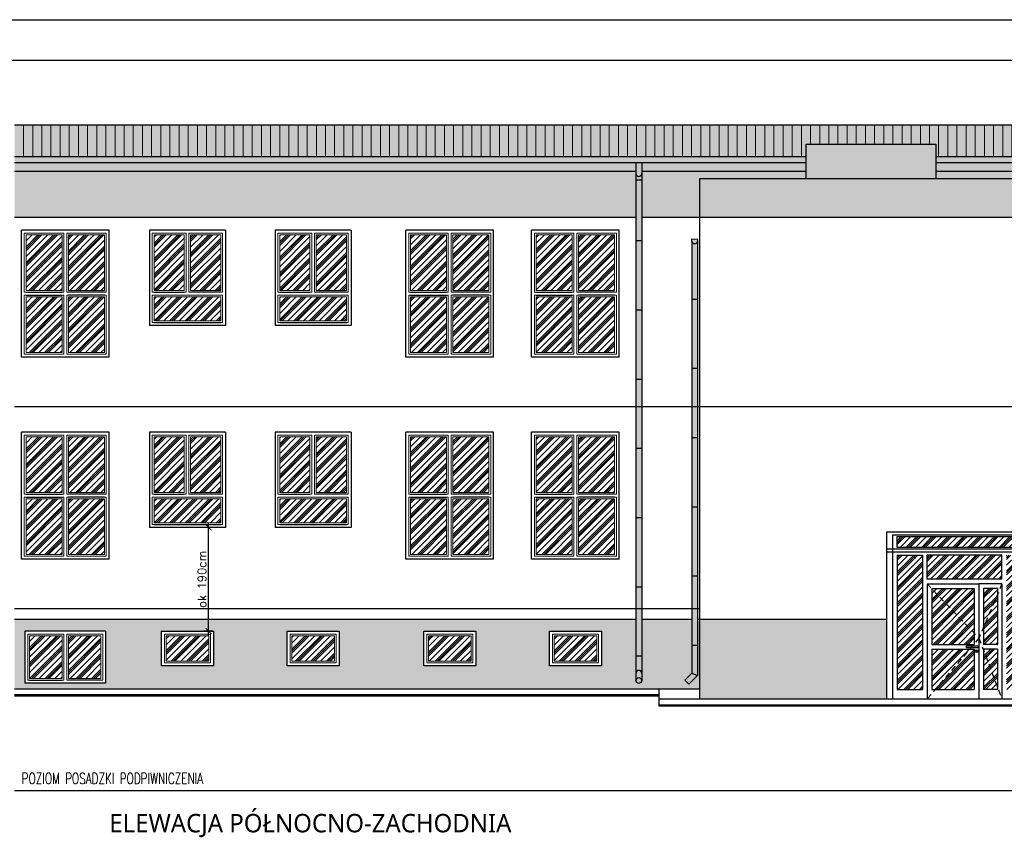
# Model space of a CAD drawing. Header units: millimetres. Extents: x 31969 to 285678, y -69766 to -1123.
# Tile 116 of 161: x 148820 to 150528, y -12523 to -11099. Entities that reach past the tile are written whole.
import ezdxf
from ezdxf.lldxf.tags import DXFTag

# ---------------------------------------------------------------- set-up
doc = ezdxf.new("R2010")
doc.units = ezdxf.units.MM
doc.linetypes.add('KRESKOWA-SREDNIA', pattern=[0.2, 0.12, -0.08])
for name, color, linetype in [('a-elewacja', 1, 'Continuous'), ('a-elewacja 1', 1, 'Continuous'), ('a-elewacje', 1, 'Continuous'), ('a-izolacja 1', 3, 'Continuous'), ('a-opis 1', 3, 'Continuous'), ('a-przerywana 2', 3, 'Continuous'), ('a-ramka', 7, 'Continuous'), ('a-stolarka', 3, 'Continuous'), ('a-stolarka drzwiowa', 3, 'Continuous'), ('a-szraf', 252, 'Continuous'), ('a-szraf 1', 250, 'Continuous'), ('a-wymiary', 11, 'Continuous')]:
    doc.layers.add(name, color=color, linetype=linetype)
doc.layers.add('a-elewacja 3', color=3, linetype='Continuous', lineweight=20)
doc.styles.add('MAREK', font='simplex.shx')
doc.styles.add('PRZEKRÓJ2', font='l_10646.ttf')
doc.styles.add('RS01507', font='romans.shx', dxfattribs={"width": 0.7, "height": 0.15})
tags = doc.linetypes.add('DASHED', pattern=[0.75, 0.5, -0.25]).pattern_tags.tags
tags[6:7] = [DXFTag(74, 4), DXFTag(75, 0), DXFTag(340, '0'), DXFTag(46, 1.0), DXFTag(50, 0.0), DXFTag(44, 0.0), DXFTag(45, 0.0)]
tags[4:5] = [DXFTag(74, 4), DXFTag(75, 0), DXFTag(340, '0'), DXFTag(46, 1.0), DXFTag(50, 0.0), DXFTag(44, 0.0), DXFTag(45, 0.0)]
doc.dimstyles.new('MAREK', dxfattribs={"dimscale": 0.85, "dimtxt": 17, "dimasz": 12, "dimexe": 10, "dimexo": 0.625, "dimgap": 5, "dimtad": 1, "dimdec": 1, "dimdsep": 46, "dimtxsty": 'MAREK', "dimblk1": 'ARCHTICK', "dimblk2": 'ARCHTICK', "dimsah": 1, "dimcen": 2.5, "dimdle": 10, "dimadec": 0, "dimazin": 0, "dimtfac": 1, "dimtdec": 1, "dimtmove": 1, "dimatfit": 3, "dimldrblk": 'ARCHTICK', "dimfxl": 0, "dimtolj": 1, "dimtzin": 0, "dimarcsym": 0})
pattern_1 = [(0, (1354.883, -5789.6532), (1.190625, 2.38125), [0, -2.38125])]
pattern_2 = [(45, (1354.883, -5789.653), (-13.4703842, 13.4703842), []), (45, (1353.2, -5787.97), (-13.4703842, 13.4703842), []), (45, (1351.515, -5786.286), (-13.4703842, 13.4703842), []), (45, (1346.464, -5781.234), (-13.4703842, 13.4703842), [])]
pattern_3 = [(90, (3951.037, -7515.281), (-15.875, 1e-15), [])]

# ---------------------------------------------------------------- blocks, each defined once
blk = doc.blocks.new('_ARCHTICK')
at = {"color": 0, "linetype": 'ByBlock', "const_width": 0.15}
blk.add_lwpolyline([(-0.5, -0.5), (0.5, 0.5)], dxfattribs=at)
blk = doc.blocks.new('*D179')
at = {"layer": 'a-wymiary', "color": 0, "lineweight": -2, "ltscale": 100}
for p, q in [((149147.4, -12167.1), (149147.4, -11970.1)), ((149155.2, -11978.6), (149138.9, -11978.6)), ((149155.2, -12158.6), (149138.9, -12158.6))]:
    blk.add_line(p, q, dxfattribs=at)
at = {"layer": 'DEFPOINTS', "color": 0, "ltscale": 100}
for p in [(149147.4, -11978.6), (149155.7, -11978.6), (149155.7, -12158.6)]:
    blk.add_point(p, dxfattribs=at)
at = {"layer": 'a-wymiary', "color": 0, "lineweight": -2, "ltscale": 100, "xscale": 10.2, "yscale": 10.2, "zscale": 10.2}
for p, rotation in [((149147.4, -11978.6), 90), ((149147.4, -12158.6), 270)]:
    blk.add_blockref('_ARCHTICK', p, dxfattribs=dict(at, rotation=rotation))
at = {"layer": 'a-wymiary', "color": 0, "ltscale": 100, "insert": (149135.9, -12068.6), "char_height": 14.45, "attachment_point": 5, "rotation": 90, "style": 'MAREK'}
blk.add_mtext('\\A1;ok 190cm', dxfattribs=at)

msp = doc.modelspace()

# ---------------------------------------------------------------- hatches: boundary and pattern name
at = {"layer": 'a-elewacja 3', "ltscale": 100}
h = msp.add_hatch(dxfattribs=at)
h.set_pattern_fill('LINE', color=256, scale=5, angle=90)
h.set_pattern_definition(pattern_3)
h.paths.add_polyline_path([(150643.71, -11281.56), (148810.71, -11281.56), (148810.71, -11336.56), (150183.71, -11336.56), (150183.71, -11314.6), (150408.71, -11314.6), (150408.71, -11336.56), (150643.71, -11336.56)])
h = msp.add_hatch(dxfattribs=at)
h.set_pattern_fill('LINE', color=256, scale=5, angle=90)
h.set_pattern_definition(pattern_3)
h.paths.add_polyline_path([(150643.71, -11281.56), (148810.71, -11281.56), (148810.71, -11336.56), (150183.71, -11336.56), (150183.71, -11314.6), (150408.71, -11314.6), (150408.71, -11336.56), (150643.71, -11336.56)])
at = {"layer": 'a-szraf', "ltscale": 30}
h = msp.add_hatch(dxfattribs=at)
h.set_pattern_fill('DOTS', color=256, scale=1.5)
h.set_pattern_definition(pattern_1)
h.paths.add_polyline_path([(150643.71, -11281.56), (148810.71, -11281.56), (148810.71, -11336.56), (150183.71, -11336.56), (150183.71, -11314.6), (150408.71, -11314.6), (150408.71, -11336.56), (150643.71, -11336.56)])
h.paths.add_polyline_path([(150643.71, -11336.56), (150408.71, -11336.56), (150408.71, -11346.6), (150643.71, -11346.6)])
h.paths.add_polyline_path([(150643.71, -11346.6), (150408.71, -11346.6), (150408.71, -11361.6), (150643.71, -11361.6)])
h.paths.add_polyline_path([(150183.71, -11346.6), (149898.71, -11346.6), (149898.71, -11361.6), (150183.71, -11361.6)])
h.paths.add_polyline_path([(150183.71, -11336.56), (148810.71, -11336.56), (148810.71, -11346.6), (150183.71, -11346.6)])
h.paths.add_polyline_path([(149888.71, -11346.6), (148810.71, -11346.6), (148810.71, -11361.6), (149888.71, -11361.6)])
at = {"layer": 'a-szraf', "ltscale": 100}
h = msp.add_hatch(dxfattribs=at)
h.set_pattern_fill('DOTS', color=256, scale=3)
h.set_pattern_definition([(0, (1354.883, -5789.653), (2.38125, 4.7625), [0, -4.7625])])
h.paths.add_polyline_path([(150608.71, -12138.6), (150593.71, -12138.6), (150593.71, -12276.6), (150608.71, -12276.6)])
h.paths.add_polyline_path([(150323.71, -12138.6), (149998.71, -12138.6), (149998.71, -12251.6), (149998.71, -12276.6), (150323.71, -12276.6)])
h.paths.add_polyline_path([(149985.51, -12138.6), (149898.71, -12138.6), (149898.71, -12244.1, -1), (149888.71, -12244.1), (149888.71, -12138.6), (148810.71, -12138.6), (148810.71, -12258.6), (149998.71, -12258.6), (149998.71, -12251.6), (149998.71, -12138.6), (149995.51, -12138.6), (149995.51, -12235.74), (149980.53, -12250.72), (149973.46, -12243.65), (149985.51, -12231.6)])
h.paths.add_polyline_path([(149828.71, -12218.6), (149738.71, -12218.6), (149738.71, -12158.6), (149828.71, -12158.6)], flags=16)
h.paths.add_polyline_path([(149823.71, -12213.6), (149743.71, -12213.6), (149743.71, -12163.6), (149823.71, -12163.6)], flags=0)
h.paths.add_polyline_path([(149820.71, -12210.6), (149746.71, -12210.6), (149746.71, -12166.6), (149820.71, -12166.6)], flags=0)
h.paths.add_polyline_path([(149610.71, -12218.6), (149520.71, -12218.6), (149520.71, -12158.6), (149610.71, -12158.6)], flags=16)
h.paths.add_polyline_path([(149605.71, -12213.6), (149525.71, -12213.6), (149525.71, -12163.6), (149605.71, -12163.6)], flags=0)
h.paths.add_polyline_path([(149602.71, -12210.6), (149528.71, -12210.6), (149528.71, -12166.6), (149602.71, -12166.6)], flags=0)
h.paths.add_polyline_path([(149373.71, -12218.6), (149283.71, -12218.6), (149283.71, -12158.6), (149373.71, -12158.6)], flags=16)
h.paths.add_polyline_path([(149368.71, -12213.6), (149288.71, -12213.6), (149288.71, -12163.6), (149368.71, -12163.6)], flags=0)
h.paths.add_polyline_path([(149365.71, -12210.6), (149291.71, -12210.6), (149291.71, -12166.6), (149365.71, -12166.6)], flags=0)
h.paths.add_polyline_path([(149155.71, -12218.6), (149065.71, -12218.6), (149065.71, -12158.6), (149155.71, -12158.6)], flags=16)
h.paths.add_polyline_path([(149150.71, -12213.6), (149070.71, -12213.6), (149070.71, -12163.6), (149150.71, -12163.6)], flags=0)
h.paths.add_polyline_path([(149147.71, -12210.6), (149073.71, -12210.6), (149073.71, -12166.6), (149147.71, -12166.6)], flags=0)
h.paths.add_polyline_path([(148968.71, -12248.6), (148828.71, -12248.6), (148828.71, -12158.6), (148968.71, -12158.6)], flags=16)
h.paths.add_polyline_path([(148963.71, -12243.6), (148901.21, -12243.6), (148901.21, -12163.6), (148963.71, -12163.6)], flags=0)
h.paths.add_polyline_path([(148960.71, -12240.6), (148904.21, -12240.6), (148904.21, -12166.6), (148960.71, -12166.6)], flags=0)
h.paths.add_polyline_path([(148896.21, -12243.6), (148833.71, -12243.6), (148833.71, -12163.6), (148896.21, -12163.6)], flags=0)
h.paths.add_polyline_path([(148893.21, -12240.6), (148836.71, -12240.6), (148836.71, -12166.6), (148893.21, -12166.6)], flags=0)
h.paths.add_polyline_path([(149888.71, -11361.6), (148810.71, -11361.6), (148810.71, -11441.6), (149888.71, -11441.6)])
h.paths.add_polyline_path([(149998.71, -11373.6), (150183.71, -11373.6), (150183.71, -11361.6), (149898.71, -11361.6), (149898.71, -11441.6), (149998.71, -11441.6)])
h.paths.add_polyline_path([(150593.71, -11373.6), (149998.71, -11373.6), (149998.71, -11441.6), (150593.71, -11441.6)])
h.paths.add_polyline_path([(150608.71, -11361.6), (150408.71, -11361.6), (150408.71, -11373.6), (150593.71, -11373.6), (150593.71, -11441.6), (150608.71, -11441.6)])
h.paths.add_polyline_path([(150408.71, -11314.6), (150183.71, -11314.6), (150183.71, -11373.6), (150408.71, -11373.6)])
at = {"layer": 'a-szraf', "ltscale": 30}
h = msp.add_hatch(dxfattribs=at)
h.set_pattern_fill('DOTS', color=256, scale=1.5)
h.set_pattern_definition(pattern_1)
h.paths.add_polyline_path([(149898.71, -11346.6), (149888.71, -11346.6), (149888.71, -11365.32, 1), (149898.71, -11365.32)])
h.paths.add_polyline_path([(149898.71, -11365.32, -1), (149888.71, -11365.32), (149888.71, -11376.34), (149898.71, -11376.34)])
h.paths.add_polyline_path([(149898.71, -11376.34), (149888.71, -11376.34), (149888.71, -11481.6), (149898.71, -11481.6)])
h.paths.add_polyline_path([(149898.71, -11481.6), (149888.71, -11481.6), (149888.71, -11601.6), (149898.71, -11601.6)])
h.paths.add_polyline_path([(149898.71, -11601.6), (149888.71, -11601.6), (149888.71, -11721.6), (149898.71, -11721.6)])
h.paths.add_polyline_path([(149898.71, -11769.6), (149888.71, -11769.6), (149888.71, -11841.6), (149898.71, -11841.6)])
h.paths.add_polyline_path([(149898.71, -11721.6), (149888.71, -11721.6), (149888.71, -11769.6), (149898.71, -11769.6)])
h.paths.add_polyline_path([(149898.71, -11841.6), (149888.71, -11841.6), (149888.71, -11961.6), (149898.71, -11961.6)])
h.paths.add_polyline_path([(149898.71, -11961.6), (149888.71, -11961.6), (149888.71, -12081.6), (149898.71, -12081.6)])
h.paths.add_polyline_path([(149898.71, -12244.1, 1), (149888.71, -12244.1, 1)])
h.paths.add_polyline_path([(149898.71, -12231.65, 1), (149888.71, -12231.65), (149888.71, -12244.1, -1), (149898.71, -12244.1)])
h.paths.add_polyline_path([(149898.71, -12201.6), (149888.71, -12201.6), (149888.71, -12231.65, -1), (149898.71, -12231.65)])
h.paths.add_polyline_path([(149898.71, -12119.6), (149888.71, -12119.6), (149888.71, -12201.6), (149898.71, -12201.6)])
h.paths.add_polyline_path([(149898.71, -12081.6), (149888.71, -12081.6), (149888.71, -12119.6), (149898.71, -12119.6)])
h.paths.add_polyline_path([(149995.51, -12235.74), (149985.51, -12231.6), (149973.46, -12243.65), (149980.53, -12250.72)])
h.paths.add_polyline_path([(149995.51, -12182.91), (149985.51, -12182.91), (149985.51, -12231.6), (149995.51, -12235.74)])
h.paths.add_polyline_path([(149995.51, -12119.6), (149985.51, -12119.6), (149985.51, -12182.91), (149995.51, -12182.91)])
h.paths.add_polyline_path([(149995.51, -12062.91), (149985.51, -12062.91), (149985.51, -12119.6), (149995.51, -12119.6)])
h.paths.add_polyline_path([(149995.51, -11942.91), (149985.51, -11942.91), (149985.51, -12062.91), (149995.51, -12062.91)])
h.paths.add_polyline_path([(149995.51, -11822.91), (149985.51, -11822.91), (149985.51, -11942.91), (149995.51, -11942.91)])
h.paths.add_polyline_path([(149995.51, -11769.6), (149985.51, -11769.6), (149985.51, -11822.91), (149995.51, -11822.91)])
h.paths.add_polyline_path([(149995.51, -11702.91), (149985.51, -11702.91), (149985.51, -11769.6), (149995.51, -11769.6)])
h.paths.add_polyline_path([(149995.51, -11582.91), (149985.51, -11582.91), (149985.51, -11702.91), (149995.51, -11702.91)])
h.paths.add_polyline_path([(149995.51, -11483.82, -0.6241415), (149985.51, -11483.32), (149985.51, -11582.91), (149995.51, -11582.91)])
h.paths.add_polyline_path([(149996.04, -11479.78), (149985.42, -11479.17, 1.3579427)])
h = msp.add_hatch(dxfattribs=at)
h.set_pattern_fill('DOTS', color=256, scale=1.5)
h.set_pattern_definition(pattern_1)
h.paths.add_polyline_path([(149898.71, -11346.6), (149888.71, -11346.6), (149888.71, -11365.32, 1), (149898.71, -11365.32)])
h.paths.add_polyline_path([(149898.71, -11365.32, -1), (149888.71, -11365.32), (149888.71, -11376.34), (149898.71, -11376.34)])
h.paths.add_polyline_path([(149898.71, -11376.34), (149888.71, -11376.34), (149888.71, -11481.6), (149898.71, -11481.6)])
h.paths.add_polyline_path([(149898.71, -11481.6), (149888.71, -11481.6), (149888.71, -11601.6), (149898.71, -11601.6)])
h.paths.add_polyline_path([(149898.71, -11601.6), (149888.71, -11601.6), (149888.71, -11721.6), (149898.71, -11721.6)])
h.paths.add_polyline_path([(149898.71, -11769.6), (149888.71, -11769.6), (149888.71, -11841.6), (149898.71, -11841.6)])
h.paths.add_polyline_path([(149898.71, -11721.6), (149888.71, -11721.6), (149888.71, -11769.6), (149898.71, -11769.6)])
h.paths.add_polyline_path([(149898.71, -11841.6), (149888.71, -11841.6), (149888.71, -11961.6), (149898.71, -11961.6)])
h.paths.add_polyline_path([(149898.71, -11961.6), (149888.71, -11961.6), (149888.71, -12081.6), (149898.71, -12081.6)])
h.paths.add_polyline_path([(149898.71, -12244.1, 1), (149888.71, -12244.1, 1)])
h.paths.add_polyline_path([(149898.71, -12231.65, 1), (149888.71, -12231.65), (149888.71, -12244.1, -1), (149898.71, -12244.1)])
h.paths.add_polyline_path([(149898.71, -12201.6), (149888.71, -12201.6), (149888.71, -12231.65, -1), (149898.71, -12231.65)])
h.paths.add_polyline_path([(149898.71, -12119.6), (149888.71, -12119.6), (149888.71, -12201.6), (149898.71, -12201.6)])
h.paths.add_polyline_path([(149898.71, -12081.6), (149888.71, -12081.6), (149888.71, -12119.6), (149898.71, -12119.6)])
h.paths.add_polyline_path([(149995.51, -12235.74), (149985.51, -12231.6), (149973.46, -12243.65), (149980.53, -12250.72)])
h.paths.add_polyline_path([(149995.51, -12182.91), (149985.51, -12182.91), (149985.51, -12231.6), (149995.51, -12235.74)])
h.paths.add_polyline_path([(149995.51, -12119.6), (149985.51, -12119.6), (149985.51, -12182.91), (149995.51, -12182.91)])
h.paths.add_polyline_path([(149995.51, -12062.91), (149985.51, -12062.91), (149985.51, -12119.6), (149995.51, -12119.6)])
h.paths.add_polyline_path([(149995.51, -11942.91), (149985.51, -11942.91), (149985.51, -12062.91), (149995.51, -12062.91)])
h.paths.add_polyline_path([(149995.51, -11822.91), (149985.51, -11822.91), (149985.51, -11942.91), (149995.51, -11942.91)])
h.paths.add_polyline_path([(149995.51, -11769.6), (149985.51, -11769.6), (149985.51, -11822.91), (149995.51, -11822.91)])
h.paths.add_polyline_path([(149995.51, -11702.91), (149985.51, -11702.91), (149985.51, -11769.6), (149995.51, -11769.6)])
h.paths.add_polyline_path([(149995.51, -11582.91), (149985.51, -11582.91), (149985.51, -11702.91), (149995.51, -11702.91)])
h.paths.add_polyline_path([(149995.51, -11483.82, -0.6241415), (149985.51, -11483.32), (149985.51, -11582.91), (149995.51, -11582.91)])
h.paths.add_polyline_path([(149996.04, -11479.78), (149985.42, -11479.17, 1.3579427)])
at = {"layer": 'a-szraf 1', "ltscale": 15}
h = msp.add_hatch(dxfattribs=at)
h.set_pattern_fill('PLASTI', color=256, scale=3, angle=45)
h.set_pattern_definition(pattern_2)
h.paths.add_polyline_path([(149789.21, -11568.1), (149851.71, -11568.1), (149851.71, -11471.6), (149789.21, -11471.6)])
h.paths.add_polyline_path([(149789.21, -11675.6), (149851.71, -11675.6), (149851.71, -11579.1), (149789.21, -11579.1)])
h.paths.add_polyline_path([(149715.71, -11675.6), (149778.21, -11675.6), (149778.21, -11579.1), (149715.71, -11579.1)])
h.paths.add_polyline_path([(149715.71, -11568.1), (149778.21, -11568.1), (149778.21, -11471.6), (149715.71, -11471.6)])
h.paths.add_polyline_path([(149633.71, -11471.6), (149571.21, -11471.6), (149571.21, -11568.1), (149633.71, -11568.1)])
h.paths.add_polyline_path([(149633.71, -11579.1), (149571.21, -11579.1), (149571.21, -11675.6), (149633.71, -11675.6)])
h.paths.add_polyline_path([(149560.21, -11579.1), (149497.71, -11579.1), (149497.71, -11675.6), (149560.21, -11675.6)])
h.paths.add_polyline_path([(149560.21, -11471.6), (149497.71, -11471.6), (149497.71, -11568.1), (149560.21, -11568.1)])
h.paths.add_polyline_path([(149386.71, -11471.6), (149334.21, -11471.6), (149334.21, -11568.1), (149386.71, -11568.1)])
h.paths.add_polyline_path([(149323.21, -11471.6), (149270.71, -11471.6), (149270.71, -11568.1), (149323.21, -11568.1)])
h.paths.add_polyline_path([(149386.71, -11620.6), (149386.71, -11579.1), (149270.71, -11579.1), (149270.71, -11620.6)])
h.paths.add_polyline_path([(149052.71, -11579.1), (149052.71, -11620.6), (149168.71, -11620.6), (149168.71, -11579.1)])
h.paths.add_polyline_path([(149105.21, -11471.6), (149052.71, -11471.6), (149052.71, -11568.1), (149105.21, -11568.1)])
h.paths.add_polyline_path([(149116.21, -11568.1), (149168.71, -11568.1), (149168.71, -11471.6), (149116.21, -11471.6)])
h.paths.add_polyline_path([(148904.21, -11568.1), (148966.71, -11568.1), (148966.71, -11471.6), (148904.21, -11471.6)])
h.paths.add_polyline_path([(148893.21, -11568.1), (148893.21, -11471.6), (148830.71, -11471.6), (148830.71, -11568.1)])
h.paths.add_polyline_path([(148830.71, -11579.1), (148830.71, -11675.6), (148893.21, -11675.6), (148893.21, -11579.1)])
h.paths.add_polyline_path([(148904.21, -11675.6), (148966.71, -11675.6), (148966.71, -11579.1), (148904.21, -11579.1)])
h.paths.add_polyline_path([(148904.21, -11918.1), (148966.71, -11918.1), (148966.71, -11821.6), (148904.21, -11821.6)])
h.paths.add_polyline_path([(148893.21, -11821.6), (148830.71, -11821.6), (148830.71, -11918.1), (148893.21, -11918.1)])
h.paths.add_polyline_path([(148893.21, -11929.1), (148830.71, -11929.1), (148830.71, -12025.6), (148893.21, -12025.6)])
h.paths.add_polyline_path([(148904.21, -12025.6), (148966.71, -12025.6), (148966.71, -11929.1), (148904.21, -11929.1)])
h.paths.add_polyline_path([(149168.71, -11970.6), (149168.71, -11929.1), (149052.71, -11929.1), (149052.71, -11970.6)])
h.paths.add_polyline_path([(149105.21, -11821.6), (149052.71, -11821.6), (149052.71, -11918.1), (149105.21, -11918.1)])
h.paths.add_polyline_path([(149116.21, -11918.1), (149168.71, -11918.1), (149168.71, -11821.6), (149116.21, -11821.6)])
h.paths.add_polyline_path([(149323.21, -11821.6), (149270.71, -11821.6), (149270.71, -11918.1), (149323.21, -11918.1)])
h.paths.add_polyline_path([(149334.21, -11918.1), (149386.71, -11918.1), (149386.71, -11821.6), (149334.21, -11821.6)])
h.paths.add_polyline_path([(149386.71, -11970.6), (149386.71, -11929.1), (149270.71, -11929.1), (149270.71, -11970.6)])
h.paths.add_polyline_path([(149571.21, -12025.6), (149633.71, -12025.6), (149633.71, -11929.1), (149571.21, -11929.1)])
h.paths.add_polyline_path([(149560.21, -11929.1), (149497.71, -11929.1), (149497.71, -12025.6), (149560.21, -12025.6)])
h.paths.add_polyline_path([(149560.21, -11918.1), (149560.21, -11821.6), (149497.71, -11821.6), (149497.71, -11918.1)])
h.paths.add_polyline_path([(149571.21, -11918.1), (149633.71, -11918.1), (149633.71, -11821.6), (149571.21, -11821.6)])
h.paths.add_polyline_path([(149715.71, -11918.1), (149778.21, -11918.1), (149778.21, -11821.6), (149715.71, -11821.6)])
h.paths.add_polyline_path([(149789.21, -11918.1), (149851.71, -11918.1), (149851.71, -11821.6), (149789.21, -11821.6)])
h.paths.add_polyline_path([(149789.21, -12025.6), (149851.71, -12025.6), (149851.71, -11929.1), (149789.21, -11929.1)])
h.paths.add_polyline_path([(149778.21, -11929.1), (149715.71, -11929.1), (149715.71, -12025.6), (149778.21, -12025.6)])
h.paths.add_polyline_path([(149820.71, -12210.6), (149820.71, -12166.6), (149746.71, -12166.6), (149746.71, -12210.6)])
h.paths.add_polyline_path([(149528.71, -12166.6), (149528.71, -12210.6), (149602.71, -12210.6), (149602.71, -12166.6)])
h.paths.add_polyline_path([(149291.71, -12166.6), (149291.71, -12210.6), (149365.71, -12210.6), (149365.71, -12166.6)])
h.paths.add_polyline_path([(149073.71, -12166.6), (149073.71, -12210.6), (149147.71, -12210.6), (149147.71, -12166.6)])
h.paths.add_polyline_path([(148904.21, -12240.6), (148960.71, -12240.6), (148960.71, -12166.6), (148904.21, -12166.6)])
h.paths.add_polyline_path([(148893.21, -12166.6), (148836.71, -12166.6), (148836.71, -12240.6), (148893.21, -12240.6)])
h = msp.add_hatch(dxfattribs=at)
h.set_pattern_fill('PLASTI', color=256, scale=3, angle=45)
h.set_pattern_definition(pattern_2)
h.paths.add_polyline_path([(150575.71, -12013.6), (150575.71, -11994.62), (150341.71, -11994.62), (150341.71, -12013.6)])
h.paths.add_polyline_path([(150385.71, -12026.6), (150341.71, -12026.6), (150341.71, -12259.6), (150385.71, -12259.6)])
h.paths.add_polyline_path([(150393.71, -12026.6), (150393.71, -12068.6), (150523.71, -12068.6), (150523.71, -12026.6)])
h.paths.add_polyline_path([(150575.71, -12026.6), (150531.71, -12026.6), (150531.71, -12259.6), (150575.71, -12259.6)])
h.paths.add_polyline_path([(150491.71, -12151.8), (150515.71, -12095.4), (150515.71, -12084.6), (150491.71, -12084.6)])
h.paths.add_polyline_path([(150491.71, -12151.8), (150491.71, -12181.6), (150515.71, -12181.6), (150515.71, -12095.4)])
h.paths.add_polyline_path([(150475.71, -12084.6), (150401.71, -12084.6), (150401.71, -12084.96), (150475.71, -12162.24)])
h.paths.add_polyline_path([(150401.71, -12084.96), (150401.71, -12181.6), (150474.37, -12181.6), (150475.71, -12180.02), (150475.71, -12162.24)])
h.paths.add_polyline_path([(150401.71, -12189.6), (150401.71, -12259.6), (150408.15, -12259.6), (150467.58, -12189.6)])
h.paths.add_polyline_path([(150475.71, -12189.6), (150467.58, -12189.6), (150408.15, -12259.6), (150475.71, -12259.6)])
h.paths.add_polyline_path([(150491.71, -12259.6), (150515.71, -12259.6), (150515.71, -12255.4), (150491.71, -12191.8)])
h.paths.add_polyline_path([(150515.71, -12189.6), (150491.71, -12189.6), (150491.71, -12191.8), (150515.71, -12255.4)])

# ---------------------------------------------------------------- linework, layer by layer
at = {"layer": 'a-elewacja'}
for p, q in [((149888.71, -11346.6), (149888.71, -12244.1)), ((149898.71, -11346.6), (149898.71, -12244.1)), ((149888.71, -11376.34), (149898.71, -11376.34)), ((149888.71, -11481.6), (149898.71, -11481.6)), ((149985.51, -11483.32), (149985.51, -12231.6)), ((149995.51, -11483.82), (149995.51, -12235.74)), ((149985.51, -11582.91), (149995.51, -11582.91)), ((149888.71, -11601.6), (149898.71, -11601.6)), ((149985.51, -11702.91), (149995.51, -11702.91)), ((149888.71, -11721.6), (149898.71, -11721.6)), ((149985.51, -11822.91), (149995.51, -11822.91)), ((149888.71, -11841.6), (149898.71, -11841.6)), ((149985.51, -11942.91), (149995.51, -11942.91)), ((149888.71, -11961.6), (149898.71, -11961.6)), ((149985.51, -12062.91), (149995.51, -12062.91)), ((149888.71, -12081.6), (149898.71, -12081.6)), ((149985.51, -12182.91), (149995.51, -12182.91)), ((149888.71, -12201.6), (149898.71, -12201.6)), ((149985.51, -12231.6), (149973.46, -12243.65)), ((149973.46, -12243.65), (149980.53, -12250.72)), ((149995.51, -12235.74), (149980.53, -12250.72)), ((149985.51, -12231.6), (149995.51, -12235.74))]:
    msp.add_line(p, q, dxfattribs=at)
msp.add_circle((149893.71, -12244.1), 5, dxfattribs=at)
for centre, start, end in [((149893.71, -11365.32), 180, 0), ((149893.71, -12231.65), 0, 180)]:
    msp.add_arc(centre, 5, start, end, dxfattribs=at)
at = {"layer": 'a-elewacja 1', "ltscale": 100}
for p, q in [((150643.71, -11281.56), (148810.71, -11281.56)), ((150183.71, -11373.6), (150183.71, -11314.6)), ((150183.71, -11314.6), (150408.71, -11314.6)), ((150408.71, -11314.6), (150408.71, -11373.6)), ((150183.71, -11336.56), (148810.71, -11336.56)), ((150643.71, -11336.56), (150408.71, -11336.56)), ((150183.71, -11346.6), (148810.71, -11346.6)), ((150643.71, -11346.6), (150408.71, -11346.6)), ((149888.71, -11361.6), (148810.71, -11361.6)), ((150183.71, -11361.6), (149898.71, -11361.6)), ((149998.71, -11373.6), (149998.71, -12251.6)), ((149998.71, -11373.6), (150593.71, -11373.6)), ((150643.71, -11361.6), (150408.71, -11361.6)), ((149888.71, -11441.6), (148810.71, -11441.6)), ((150608.71, -11441.6), (149898.71, -11441.6)), ((149176.71, -11463.6), (149044.71, -11463.6)), ((149044.71, -11463.6), (149044.71, -11628.6)), ((149176.71, -11463.6), (149176.71, -11628.6)), ((149394.71, -11463.6), (149262.71, -11463.6)), ((149262.71, -11463.6), (149262.71, -11628.6)), ((149394.71, -11463.6), (149394.71, -11628.6)), ((149996.04, -11479.78), (149985.42, -11479.17)), ((149176.71, -11628.6), (149044.71, -11628.6)), ((149394.71, -11628.6), (149262.71, -11628.6)), ((149176.71, -11813.6), (149044.71, -11813.6)), ((149044.71, -11813.6), (149044.71, -11978.6)), ((149176.71, -11813.6), (149176.71, -11978.6)), ((149394.71, -11813.6), (149262.71, -11813.6)), ((149262.71, -11813.6), (149262.71, -11978.6)), ((149394.71, -11813.6), (149394.71, -11978.6)), ((149176.71, -11978.6), (149044.71, -11978.6)), ((149394.71, -11978.6), (149262.71, -11978.6)), ((149888.71, -12138.6), (148810.71, -12138.6)), ((149985.51, -12138.6), (149898.71, -12138.6)), ((150323.71, -12138.6), (149995.51, -12138.6)), ((148968.71, -12158.6), (148828.71, -12158.6)), ((148828.71, -12158.6), (148828.71, -12248.6)), ((148968.71, -12158.6), (148968.71, -12248.6)), ((148810.71, -12258.6), (149998.71, -12258.6)), ((148968.71, -12248.6), (148828.71, -12248.6)), ((149928.71, -12288.6), (149928.71, -12258.6)), ((149998.71, -12251.6), (149998.71, -12276.6)), ((148810.71, -12268.6), (149928.71, -12268.6)), ((148810.71, -12270.6), (149928.71, -12270.6)), ((149928.71, -12276.6), (149928.71, -12276.6)), ((150593.71, -12276.6), (149928.71, -12276.6)), ((150623.32, -12286.6), (149928.71, -12286.6)), ((150623.32, -12288.6), (149928.71, -12288.6))]:
    msp.add_line(p, q, dxfattribs=at)
at = {"layer": 'a-elewacja 1', "ltscale": 20}
for p, q in [((150323.71, -12276.6), (150323.71, -11986.62)), ((150323.71, -11986.62), (150593.71, -11986.62)), ((150333.71, -11991.62), (150333.71, -12276.6)), ((150333.71, -11991.62), (150583.71, -11991.62)), ((150593.71, -12016.6), (150323.71, -12016.6)), ((150593.71, -12021.6), (150323.71, -12021.6)), ((150593.71, -12276.6), (150323.71, -12276.6))]:
    msp.add_line(p, q, dxfattribs=at)
at = {"layer": 'a-elewacja 1', "linetype": 'DASHED', "ltscale": 40}
msp.add_line((148810.71, -12434.6), (150608.71, -12434.6), dxfattribs=at)
at = {"layer": 'a-elewacja 1', "ltscale": 100}
msp.add_arc((149990.64, -11481.12), 5.57, 159.44046, 13.96753, dxfattribs=at)
at = {"layer": 'a-elewacja 3'}
for p, q in [((148830.71, -11568.1), (148830.71, -11471.6)), ((148830.71, -11471.6), (148893.21, -11471.6)), ((148893.21, -11471.6), (148893.21, -11568.1)), ((148904.21, -11471.6), (148966.71, -11471.6)), ((148904.21, -11568.1), (148904.21, -11471.6)), ((148966.71, -11471.6), (148966.71, -11568.1)), ((149052.71, -11568.1), (149052.71, -11471.6)), ((149052.71, -11471.6), (149105.21, -11471.6)), ((149105.21, -11471.6), (149105.21, -11568.1)), ((149116.21, -11471.6), (149168.71, -11471.6)), ((149116.21, -11568.1), (149116.21, -11471.6)), ((149168.71, -11471.6), (149168.71, -11568.1)), ((149270.71, -11568.1), (149270.71, -11471.6)), ((149270.71, -11471.6), (149323.21, -11471.6)), ((149323.21, -11471.6), (149323.21, -11568.1)), ((149334.21, -11471.6), (149386.71, -11471.6)), ((149334.21, -11568.1), (149334.21, -11471.6)), ((149386.71, -11471.6), (149386.71, -11568.1)), ((149497.71, -11568.1), (149497.71, -11471.6)), ((149497.71, -11471.6), (149560.21, -11471.6)), ((149560.21, -11471.6), (149560.21, -11568.1)), ((149571.21, -11471.6), (149633.71, -11471.6)), ((149571.21, -11568.1), (149571.21, -11471.6)), ((149633.71, -11471.6), (149633.71, -11568.1)), ((149715.71, -11568.1), (149715.71, -11471.6)), ((149715.71, -11471.6), (149778.21, -11471.6)), ((149778.21, -11471.6), (149778.21, -11568.1)), ((149789.21, -11471.6), (149851.71, -11471.6)), ((149789.21, -11568.1), (149789.21, -11471.6)), ((149851.71, -11471.6), (149851.71, -11568.1)), ((148893.21, -11568.1), (148830.71, -11568.1)), ((148893.21, -11579.1), (148830.71, -11579.1)), ((148830.71, -11579.1), (148830.71, -11675.6)), ((148893.21, -11675.6), (148893.21, -11579.1)), ((148966.71, -11568.1), (148904.21, -11568.1)), ((148966.71, -11579.1), (148904.21, -11579.1)), ((148904.21, -11579.1), (148904.21, -11675.6)), ((148966.71, -11675.6), (148966.71, -11579.1)), ((149105.21, -11568.1), (149052.71, -11568.1)), ((149052.71, -11620.6), (149052.71, -11579.1)), ((149052.71, -11579.1), (149168.71, -11579.1)), ((149168.71, -11568.1), (149116.21, -11568.1)), ((149168.71, -11579.1), (149168.71, -11620.6)), ((149323.21, -11568.1), (149270.71, -11568.1)), ((149270.71, -11620.6), (149270.71, -11579.1)), ((149270.71, -11579.1), (149386.71, -11579.1)), ((149386.71, -11568.1), (149334.21, -11568.1)), ((149386.71, -11579.1), (149386.71, -11620.6)), ((149560.21, -11568.1), (149497.71, -11568.1)), ((149560.21, -11579.1), (149497.71, -11579.1)), ((149497.71, -11579.1), (149497.71, -11675.6)), ((149560.21, -11675.6), (149560.21, -11579.1)), ((149633.71, -11568.1), (149571.21, -11568.1)), ((149633.71, -11579.1), (149571.21, -11579.1)), ((149571.21, -11579.1), (149571.21, -11675.6)), ((149633.71, -11675.6), (149633.71, -11579.1)), ((149778.21, -11568.1), (149715.71, -11568.1)), ((149778.21, -11579.1), (149715.71, -11579.1)), ((149715.71, -11579.1), (149715.71, -11675.6)), ((149778.21, -11675.6), (149778.21, -11579.1)), ((149851.71, -11568.1), (149789.21, -11568.1)), ((149851.71, -11579.1), (149789.21, -11579.1)), ((149789.21, -11579.1), (149789.21, -11675.6)), ((149851.71, -11675.6), (149851.71, -11579.1)), ((149168.71, -11620.6), (149052.71, -11620.6)), ((149386.71, -11620.6), (149270.71, -11620.6)), ((148830.71, -11675.6), (148893.21, -11675.6)), ((148904.21, -11675.6), (148966.71, -11675.6)), ((149497.71, -11675.6), (149560.21, -11675.6)), ((149571.21, -11675.6), (149633.71, -11675.6)), ((149715.71, -11675.6), (149778.21, -11675.6)), ((149789.21, -11675.6), (149851.71, -11675.6)), ((148830.71, -11918.1), (148830.71, -11821.6)), ((148830.71, -11821.6), (148893.21, -11821.6)), ((148893.21, -11821.6), (148893.21, -11918.1)), ((148904.21, -11821.6), (148966.71, -11821.6)), ((148904.21, -11918.1), (148904.21, -11821.6)), ((148966.71, -11821.6), (148966.71, -11918.1)), ((149052.71, -11918.1), (149052.71, -11821.6)), ((149052.71, -11821.6), (149105.21, -11821.6)), ((149105.21, -11821.6), (149105.21, -11918.1)), ((149116.21, -11821.6), (149168.71, -11821.6)), ((149116.21, -11918.1), (149116.21, -11821.6)), ((149168.71, -11821.6), (149168.71, -11918.1)), ((149270.71, -11918.1), (149270.71, -11821.6)), ((149270.71, -11821.6), (149323.21, -11821.6)), ((149323.21, -11821.6), (149323.21, -11918.1)), ((149334.21, -11821.6), (149386.71, -11821.6)), ((149334.21, -11918.1), (149334.21, -11821.6)), ((149386.71, -11821.6), (149386.71, -11918.1)), ((149497.71, -11918.1), (149497.71, -11821.6)), ((149497.71, -11821.6), (149560.21, -11821.6)), ((149560.21, -11821.6), (149560.21, -11918.1)), ((149571.21, -11821.6), (149633.71, -11821.6)), ((149571.21, -11918.1), (149571.21, -11821.6)), ((149633.71, -11821.6), (149633.71, -11918.1)), ((149715.71, -11918.1), (149715.71, -11821.6)), ((149715.71, -11821.6), (149778.21, -11821.6)), ((149778.21, -11821.6), (149778.21, -11918.1)), ((149789.21, -11821.6), (149851.71, -11821.6)), ((149789.21, -11918.1), (149789.21, -11821.6)), ((149851.71, -11821.6), (149851.71, -11918.1)), ((148893.21, -11918.1), (148830.71, -11918.1)), ((148966.71, -11918.1), (148904.21, -11918.1)), ((149105.21, -11918.1), (149052.71, -11918.1)), ((149168.71, -11918.1), (149116.21, -11918.1)), ((149323.21, -11918.1), (149270.71, -11918.1)), ((149386.71, -11918.1), (149334.21, -11918.1)), ((149560.21, -11918.1), (149497.71, -11918.1)), ((149633.71, -11918.1), (149571.21, -11918.1)), ((149778.21, -11918.1), (149715.71, -11918.1)), ((149851.71, -11918.1), (149789.21, -11918.1)), ((148893.21, -11929.1), (148830.71, -11929.1)), ((148830.71, -11929.1), (148830.71, -12025.6)), ((148893.21, -12025.6), (148893.21, -11929.1)), ((148966.71, -11929.1), (148904.21, -11929.1)), ((148904.21, -11929.1), (148904.21, -12025.6)), ((148966.71, -12025.6), (148966.71, -11929.1)), ((149052.71, -11970.6), (149052.71, -11929.1)), ((149052.71, -11929.1), (149168.71, -11929.1)), ((149168.71, -11929.1), (149168.71, -11970.6)), ((149270.71, -11970.6), (149270.71, -11929.1)), ((149270.71, -11929.1), (149386.71, -11929.1)), ((149386.71, -11929.1), (149386.71, -11970.6)), ((149560.21, -11929.1), (149497.71, -11929.1)), ((149497.71, -11929.1), (149497.71, -12025.6)), ((149560.21, -12025.6), (149560.21, -11929.1)), ((149633.71, -11929.1), (149571.21, -11929.1)), ((149571.21, -11929.1), (149571.21, -12025.6)), ((149633.71, -12025.6), (149633.71, -11929.1)), ((149778.21, -11929.1), (149715.71, -11929.1)), ((149715.71, -11929.1), (149715.71, -12025.6)), ((149778.21, -12025.6), (149778.21, -11929.1)), ((149851.71, -11929.1), (149789.21, -11929.1)), ((149789.21, -11929.1), (149789.21, -12025.6)), ((149851.71, -12025.6), (149851.71, -11929.1)), ((149168.71, -11970.6), (149052.71, -11970.6)), ((149386.71, -11970.6), (149270.71, -11970.6)), ((148830.71, -12025.6), (148893.21, -12025.6)), ((148904.21, -12025.6), (148966.71, -12025.6)), ((149497.71, -12025.6), (149560.21, -12025.6)), ((149571.21, -12025.6), (149633.71, -12025.6)), ((149715.71, -12025.6), (149778.21, -12025.6)), ((149789.21, -12025.6), (149851.71, -12025.6)), ((148836.71, -12240.6), (148836.71, -12166.6)), ((148836.71, -12166.6), (148893.21, -12166.6)), ((148893.21, -12166.6), (148893.21, -12240.6)), ((148904.21, -12166.6), (148960.71, -12166.6)), ((148904.21, -12240.6), (148904.21, -12166.6)), ((148960.71, -12166.6), (148960.71, -12240.6)), ((149070.71, -12213.6), (149070.71, -12163.6)), ((149070.71, -12163.6), (149150.71, -12163.6)), ((149073.71, -12210.6), (149073.71, -12166.6)), ((149073.71, -12166.6), (149147.71, -12166.6)), ((149147.71, -12210.6), (149147.71, -12166.6)), ((149150.71, -12213.6), (149150.71, -12163.6)), ((149288.71, -12213.6), (149288.71, -12163.6)), ((149288.71, -12163.6), (149368.71, -12163.6)), ((149291.71, -12210.6), (149291.71, -12166.6)), ((149291.71, -12166.6), (149365.71, -12166.6)), ((149365.71, -12210.6), (149365.71, -12166.6)), ((149368.71, -12213.6), (149368.71, -12163.6)), ((149525.71, -12213.6), (149525.71, -12163.6)), ((149525.71, -12163.6), (149605.71, -12163.6)), ((149528.71, -12210.6), (149528.71, -12166.6)), ((149528.71, -12166.6), (149602.71, -12166.6)), ((149602.71, -12210.6), (149602.71, -12166.6)), ((149605.71, -12213.6), (149605.71, -12163.6)), ((149743.71, -12213.6), (149743.71, -12163.6)), ((149743.71, -12163.6), (149823.71, -12163.6)), ((149746.71, -12210.6), (149746.71, -12166.6)), ((149746.71, -12166.6), (149820.71, -12166.6)), ((149820.71, -12210.6), (149820.71, -12166.6)), ((149823.71, -12213.6), (149823.71, -12163.6)), ((149073.71, -12210.6), (149147.71, -12210.6)), ((149291.71, -12210.6), (149365.71, -12210.6)), ((149528.71, -12210.6), (149602.71, -12210.6)), ((149746.71, -12210.6), (149820.71, -12210.6)), ((149070.71, -12213.6), (149150.71, -12213.6)), ((149288.71, -12213.6), (149368.71, -12213.6)), ((149525.71, -12213.6), (149605.71, -12213.6)), ((149743.71, -12213.6), (149823.71, -12213.6)), ((148893.21, -12240.6), (148836.71, -12240.6)), ((148960.71, -12240.6), (148904.21, -12240.6))]:
    msp.add_line(p, q, dxfattribs=at)
for points in [[(148896.21, -11468.6), (148896.21, -11571.1), (148827.71, -11571.1), (148827.71, -11468.6), (148896.21, -11468.6)], [(148901.21, -11468.6), (148969.71, -11468.6), (148969.71, -11571.1), (148901.21, -11571.1), (148901.21, -11468.6)], [(149108.21, -11468.6), (149108.21, -11571.1), (149049.71, -11571.1), (149049.71, -11468.6), (149108.21, -11468.6)], [(149113.21, -11468.6), (149171.71, -11468.6), (149171.71, -11571.1), (149113.21, -11571.1), (149113.21, -11468.6)], [(149326.21, -11468.6), (149326.21, -11571.1), (149267.71, -11571.1), (149267.71, -11468.6), (149326.21, -11468.6)], [(149331.21, -11468.6), (149389.71, -11468.6), (149389.71, -11571.1), (149331.21, -11571.1), (149331.21, -11468.6)], [(149563.21, -11468.6), (149563.21, -11571.1), (149494.71, -11571.1), (149494.71, -11468.6), (149563.21, -11468.6)], [(149568.21, -11468.6), (149636.71, -11468.6), (149636.71, -11571.1), (149568.21, -11571.1), (149568.21, -11468.6)], [(149781.21, -11468.6), (149781.21, -11571.1), (149712.71, -11571.1), (149712.71, -11468.6), (149781.21, -11468.6)], [(149786.21, -11468.6), (149854.71, -11468.6), (149854.71, -11571.1), (149786.21, -11571.1), (149786.21, -11468.6)], [(148896.21, -11678.6), (148896.21, -11576.1), (148827.71, -11576.1), (148827.71, -11678.6), (148896.21, -11678.6)], [(148901.21, -11678.6), (148969.71, -11678.6), (148969.71, -11576.1), (148901.21, -11576.1), (148901.21, -11678.6)], [(149171.71, -11576.1), (149171.71, -11623.6), (149049.71, -11623.6), (149049.71, -11576.1), (149171.71, -11576.1)], [(149389.71, -11576.1), (149389.71, -11623.6), (149267.71, -11623.6), (149267.71, -11576.1), (149389.71, -11576.1)], [(149563.21, -11678.6), (149563.21, -11576.1), (149494.71, -11576.1), (149494.71, -11678.6), (149563.21, -11678.6)], [(149568.21, -11678.6), (149636.71, -11678.6), (149636.71, -11576.1), (149568.21, -11576.1), (149568.21, -11678.6)], [(149781.21, -11678.6), (149781.21, -11576.1), (149712.71, -11576.1), (149712.71, -11678.6), (149781.21, -11678.6)], [(149786.21, -11678.6), (149854.71, -11678.6), (149854.71, -11576.1), (149786.21, -11576.1), (149786.21, -11678.6)], [(148896.21, -11818.6), (148896.21, -11921.1), (148827.71, -11921.1), (148827.71, -11818.6), (148896.21, -11818.6)], [(148901.21, -11818.6), (148969.71, -11818.6), (148969.71, -11921.1), (148901.21, -11921.1), (148901.21, -11818.6)], [(149108.21, -11818.6), (149108.21, -11921.1), (149049.71, -11921.1), (149049.71, -11818.6), (149108.21, -11818.6)], [(149113.21, -11818.6), (149171.71, -11818.6), (149171.71, -11921.1), (149113.21, -11921.1), (149113.21, -11818.6)], [(149326.21, -11818.6), (149326.21, -11921.1), (149267.71, -11921.1), (149267.71, -11818.6), (149326.21, -11818.6)], [(149331.21, -11818.6), (149389.71, -11818.6), (149389.71, -11921.1), (149331.21, -11921.1), (149331.21, -11818.6)], [(149563.21, -11818.6), (149563.21, -11921.1), (149494.71, -11921.1), (149494.71, -11818.6), (149563.21, -11818.6)], [(149568.21, -11818.6), (149636.71, -11818.6), (149636.71, -11921.1), (149568.21, -11921.1), (149568.21, -11818.6)], [(149781.21, -11818.6), (149781.21, -11921.1), (149712.71, -11921.1), (149712.71, -11818.6), (149781.21, -11818.6)], [(149786.21, -11818.6), (149854.71, -11818.6), (149854.71, -11921.1), (149786.21, -11921.1), (149786.21, -11818.6)], [(148896.21, -12028.6), (148896.21, -11926.1), (148827.71, -11926.1), (148827.71, -12028.6), (148896.21, -12028.6)], [(148901.21, -12028.6), (148969.71, -12028.6), (148969.71, -11926.1), (148901.21, -11926.1), (148901.21, -12028.6)], [(149171.71, -11926.1), (149171.71, -11973.6), (149049.71, -11973.6), (149049.71, -11926.1), (149171.71, -11926.1)], [(149389.71, -11926.1), (149389.71, -11973.6), (149267.71, -11973.6), (149267.71, -11926.1), (149389.71, -11926.1)], [(149563.21, -12028.6), (149563.21, -11926.1), (149494.71, -11926.1), (149494.71, -12028.6), (149563.21, -12028.6)], [(149568.21, -12028.6), (149636.71, -12028.6), (149636.71, -11926.1), (149568.21, -11926.1), (149568.21, -12028.6)], [(149781.21, -12028.6), (149781.21, -11926.1), (149712.71, -11926.1), (149712.71, -12028.6), (149781.21, -12028.6)], [(149786.21, -12028.6), (149854.71, -12028.6), (149854.71, -11926.1), (149786.21, -11926.1), (149786.21, -12028.6)], [(148896.21, -12163.6), (148896.21, -12243.6), (148833.71, -12243.6), (148833.71, -12163.6), (148896.21, -12163.6)], [(148901.21, -12163.6), (148963.71, -12163.6), (148963.71, -12243.6), (148901.21, -12243.6), (148901.21, -12163.6)]]:
    msp.add_lwpolyline(points, dxfattribs=at)
at = {"layer": 'a-elewacje'}
for p, q in [((148974.71, -11463.6), (148822.71, -11463.6)), ((148822.71, -11683.6), (148822.71, -11463.6)), ((148974.71, -11683.6), (148974.71, -11463.6)), ((149641.71, -11463.6), (149489.71, -11463.6)), ((149489.71, -11683.6), (149489.71, -11463.6)), ((149641.71, -11683.6), (149641.71, -11463.6)), ((149859.71, -11463.6), (149707.71, -11463.6)), ((149707.71, -11683.6), (149707.71, -11463.6)), ((149859.71, -11683.6), (149859.71, -11463.6)), ((148974.71, -11683.6), (148822.71, -11683.6)), ((149641.71, -11683.6), (149489.71, -11683.6)), ((149859.71, -11683.6), (149707.71, -11683.6)), ((148974.71, -11813.6), (148822.71, -11813.6)), ((148822.71, -12033.6), (148822.71, -11813.6)), ((148974.71, -12033.6), (148974.71, -11813.6)), ((149641.71, -11813.6), (149489.71, -11813.6)), ((149489.71, -12033.6), (149489.71, -11813.6)), ((149641.71, -12033.6), (149641.71, -11813.6)), ((149859.71, -11813.6), (149707.71, -11813.6)), ((149707.71, -12033.6), (149707.71, -11813.6)), ((149859.71, -12033.6), (149859.71, -11813.6)), ((148974.71, -12033.6), (148822.71, -12033.6)), ((149641.71, -12033.6), (149489.71, -12033.6)), ((149859.71, -12033.6), (149707.71, -12033.6))]:
    msp.add_line(p, q, dxfattribs=at)
for points in [[(149065.71, -12158.6), (149155.71, -12158.6), (149155.71, -12218.6), (149065.71, -12218.6)], [(149283.71, -12158.6), (149373.71, -12158.6), (149373.71, -12218.6), (149283.71, -12218.6)], [(149520.71, -12158.6), (149610.71, -12158.6), (149610.71, -12218.6), (149520.71, -12218.6)], [(149738.71, -12158.6), (149828.71, -12158.6), (149828.71, -12218.6), (149738.71, -12218.6)]]:
    msp.add_lwpolyline(points, close=True, dxfattribs=at)
at = {"layer": 'a-izolacja 1'}
for p, q in [((148830.71, -11571.1), (148893.21, -11571.1)), ((148830.71, -11576.1), (148893.21, -11576.1)), ((148966.71, -11571.1), (148904.21, -11571.1)), ((148966.71, -11576.1), (148904.21, -11576.1)), ((149052.71, -11571.1), (149105.21, -11571.1)), ((149168.71, -11571.1), (149116.21, -11571.1)), ((149270.71, -11571.1), (149323.21, -11571.1)), ((149386.71, -11571.1), (149334.21, -11571.1)), ((149497.71, -11571.1), (149560.21, -11571.1)), ((149497.71, -11576.1), (149560.21, -11576.1)), ((149633.71, -11571.1), (149571.21, -11571.1)), ((149633.71, -11576.1), (149571.21, -11576.1)), ((149715.71, -11571.1), (149778.21, -11571.1)), ((149715.71, -11576.1), (149778.21, -11576.1)), ((149851.71, -11571.1), (149789.21, -11571.1)), ((149851.71, -11576.1), (149789.21, -11576.1)), ((149052.71, -11623.6), (149168.71, -11623.6)), ((149270.71, -11623.6), (149386.71, -11623.6)), ((148830.71, -11921.1), (148893.21, -11921.1)), ((148966.71, -11921.1), (148904.21, -11921.1)), ((149052.71, -11921.1), (149105.21, -11921.1)), ((149168.71, -11921.1), (149116.21, -11921.1)), ((149270.71, -11921.1), (149323.21, -11921.1)), ((149386.71, -11921.1), (149334.21, -11921.1)), ((149497.71, -11921.1), (149560.21, -11921.1)), ((149633.71, -11921.1), (149571.21, -11921.1)), ((149715.71, -11921.1), (149778.21, -11921.1)), ((149851.71, -11921.1), (149789.21, -11921.1)), ((148830.71, -11926.1), (148893.21, -11926.1)), ((148966.71, -11926.1), (148904.21, -11926.1)), ((149497.71, -11926.1), (149560.21, -11926.1)), ((149633.71, -11926.1), (149571.21, -11926.1)), ((149715.71, -11926.1), (149778.21, -11926.1)), ((149851.71, -11926.1), (149789.21, -11926.1)), ((149052.71, -11973.6), (149168.71, -11973.6)), ((149270.71, -11973.6), (149386.71, -11973.6)), ((150341.71, -12026.6), (150341.71, -12259.6)), ((150341.71, -12026.6), (150385.71, -12026.6)), ((150385.71, -12026.6), (150385.71, -12259.6)), ((150523.71, -12026.6), (150393.71, -12026.6)), ((150393.71, -12068.6), (150393.71, -12026.6)), ((150523.71, -12068.6), (150523.71, -12026.6)), ((150523.71, -12068.6), (150393.71, -12068.6)), ((150393.71, -12076.6), (150483.71, -12076.6)), ((150393.71, -12076.6), (150393.71, -12276.6)), ((150401.71, -12084.6), (150475.71, -12084.6)), ((150401.71, -12084.6), (150401.71, -12181.6)), ((150475.71, -12084.6), (150475.71, -12181.6)), ((150483.71, -12076.6), (150483.71, -12076.6)), ((150483.71, -12076.6), (150483.71, -12276.6)), ((150483.71, -12076.6), (150483.71, -12276.6)), ((150483.71, -12076.6), (150483.71, -12276.6)), ((150483.71, -12076.6), (150483.71, -12276.6)), ((150483.71, -12076.6), (150483.71, -12276.6)), ((150483.71, -12076.6), (150483.71, -12276.6)), ((150523.71, -12076.6), (150483.71, -12076.6)), ((150483.71, -12076.6), (150483.71, -12076.6)), ((150483.71, -12076.6), (150483.71, -12276.6)), ((150483.71, -12076.6), (150483.71, -12276.6)), ((150483.71, -12076.6), (150483.71, -12276.6)), ((150483.71, -12076.6), (150483.71, -12276.6)), ((150515.71, -12084.6), (150491.71, -12084.6)), ((150491.71, -12084.6), (150491.71, -12181.6)), ((150515.71, -12084.6), (150515.71, -12181.6)), ((150523.71, -12076.6), (150523.71, -12276.6)), ((150401.71, -12181.6), (150475.71, -12181.6)), ((150401.71, -12189.6), (150401.71, -12259.6)), ((150401.71, -12189.6), (150475.71, -12189.6)), ((150475.71, -12189.6), (150475.71, -12259.6)), ((150515.71, -12181.6), (150491.71, -12181.6)), ((150491.71, -12189.6), (150491.71, -12259.6)), ((150515.71, -12189.6), (150491.71, -12189.6)), ((150515.71, -12189.6), (150515.71, -12259.6)), ((148836.71, -12243.6), (148893.21, -12243.6)), ((148960.71, -12243.6), (148904.21, -12243.6))]:
    msp.add_line(p, q, dxfattribs=at)
msp.add_lwpolyline([(150341.71, -11994.62), (150575.71, -11994.62), (150575.71, -12013.6), (150341.71, -12013.6)], close=True, dxfattribs=at)
at = {"layer": 'a-przerywana 2', "linetype": 'DASHED', "lineweight": 25, "ltscale": 50}
for p, q in [((150593.71, -11769.6), (148810.71, -11769.6)), ((149998.71, -12119.6), (148810.71, -12119.6))]:
    msp.add_line(p, q, dxfattribs=at)
at = {"layer": 'a-przerywana 2', "color": 251, "linetype": 'KRESKOWA-SREDNIA', "ltscale": 80}
for p, q in [((150393.71, -12076.6), (150483.71, -12170.6)), ((150523.71, -12076.6), (150483.71, -12170.6)), ((150483.71, -12170.6), (150393.71, -12276.6)), ((150483.71, -12170.6), (150523.71, -12276.6))]:
    msp.add_line(p, q, dxfattribs=at)
at = {"layer": 'a-ramka', "ltscale": 0.5}
for points in [[(151826.95, -14068.58), (147626.95, -14068.58), (147626.95, -11098.58), (151826.95, -11098.58)], [(147876.95, -11168.58), (151756.95, -11168.58), (151756.95, -13998.58), (147876.95, -13998.58)]]:
    msp.add_lwpolyline(points, close=True, dxfattribs=at)
at = {"layer": 'a-stolarka'}
for p, q in [((150479.64, -12192.22), (150479.64, -12194.22)), ((150341.71, -12259.6), (150385.71, -12259.6)), ((150401.71, -12259.6), (150475.71, -12259.6)), ((150515.71, -12259.6), (150491.71, -12259.6))]:
    msp.add_line(p, q, dxfattribs=at)
msp.add_lwpolyline([(150462.2, -12183.89), (150482.29, -12183.89), (150482.29, -12187.49), (150462.2, -12187.49)], close=True, dxfattribs=at)
msp.add_circle((150479.64, -12193.22), 2.5, dxfattribs=at)
at = {"layer": 'a-stolarka drzwiowa'}
msp.add_line((150465.71, -12076.6), (150470.71, -12076.6), dxfattribs=at)

# ---------------------------------------------------------------- texts
at = {"layer": 'a-opis 1', "ltscale": 40, "style": 'RS01507', "width": 0.7}
msp.add_text('POZIOM POSADZKI PODPIWNICZENIA', height=18.9125, dxfattribs=at).set_placement((148823.04, -12423.38))
at = {"layer": 'a-opis 1', "ltscale": 0.5, "style": 'PRZEKRÓJ2'}
msp.add_text('ELEWACJA PÓŁNOCNO-ZACHODNIA', height=31.9008, dxfattribs=at).set_placement((148975.14, -12507.37))

# ---------------------------------------------------------------- dimensions: what is measured, and where the dimension line sits
at = {"layer": 'a-wymiary', "ltscale": 100}
dim = msp.add_linear_dim(base=(149147.35, -11978.6), p1=(149155.71, -12158.6), p2=(149155.71, -11978.6), angle=90, text='ok 190cm', dimstyle='MAREK', dxfattribs=at)
dim.commit()
dim.dimension.update_dxf_attribs({"geometry": '*D179', "text_midpoint": (149135.88, -12068.6)})

doc.saveas('drawing.dxf')
